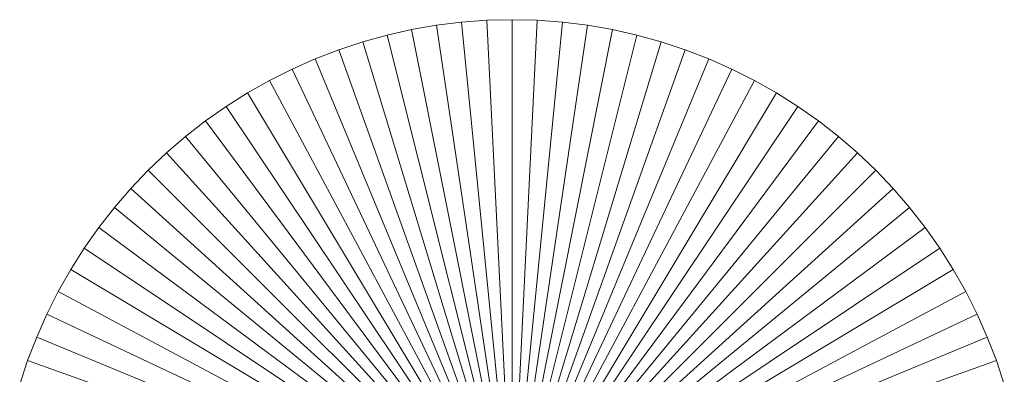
# Model space of a CAD drawing. Header units: millimetres. Extents: x -761 to -349, y 37 to 453.
# Tile 9 of 18: x -760.46 to -736.54, y 248.88 to 257.5. Entities that reach past the tile are written whole.
import ezdxf

# ---------------------------------------------------------------- set-up
doc = ezdxf.new("R2010")
doc.units = ezdxf.units.MM
doc.header["$LTSCALE"] = 20
doc.layers.add('LUCIDO_1', color=1, linetype='Continuous', lineweight=20, true_color=0xff0000)
doc.layers.add('Quote', color=7, linetype='Continuous', lineweight=9)

# ---------------------------------------------------------------- blocks, each defined once
blk = doc.blocks.new('Group')
at = {"layer": 'LUCIDO_1', "color": 5, "linetype": 'Continuous', "lineweight": 9, "transparency": 33554687}
for points in [[(-750.334, 257.364, -10109.271), (-749.725, 257.439, -10109.271), (-748.5, 245, -10109.271)], [(-750.334, 257.364, -10106.271), (-749.725, 257.439, -10106.271), (-749.725, 257.439, -10109.271), (-750.334, 257.364, -10109.271)], [(-748.5, 245, -10106.271), (-749.725, 257.439, -10106.271), (-750.334, 257.364, -10106.271)], [(-749.725, 257.439, -10109.271), (-749.113, 257.485, -10109.271), (-748.5, 245, -10109.271)], [(-749.725, 257.439, -10106.271), (-749.113, 257.485, -10106.271), (-749.113, 257.485, -10109.271), (-749.725, 257.439, -10109.271)], [(-748.5, 245, -10106.271), (-749.113, 257.485, -10106.271), (-749.725, 257.439, -10106.271)], [(-749.113, 257.485, -10109.271), (-748.5, 257.5, -10109.271), (-748.5, 245, -10109.271)], [(-749.113, 257.485, -10106.271), (-748.5, 257.5, -10106.271), (-748.5, 257.5, -10109.271), (-749.113, 257.485, -10109.271)], [(-748.5, 245, -10106.271), (-748.5, 257.5, -10106.271), (-749.113, 257.485, -10106.271)], [(-748.5, 257.5, -10109.271), (-747.887, 257.485, -10109.271), (-748.5, 245, -10109.271)], [(-748.5, 257.5, -10106.271), (-747.887, 257.485, -10106.271), (-747.887, 257.485, -10109.271), (-748.5, 257.5, -10109.271)], [(-748.5, 245, -10106.271), (-747.887, 257.485, -10106.271), (-748.5, 257.5, -10106.271)], [(-747.887, 257.485, -10109.271), (-747.275, 257.439, -10109.271), (-748.5, 245, -10109.271)], [(-748.5, 245, -10106.271), (-747.275, 257.439, -10106.271), (-747.887, 257.485, -10106.271)], [(-747.275, 257.439, -10109.271), (-746.666, 257.364, -10109.271), (-748.5, 245, -10109.271)], [(-748.5, 245, -10106.271), (-746.666, 257.364, -10106.271), (-747.275, 257.439, -10106.271)], [(-747.887, 257.485, -10106.271), (-747.275, 257.439, -10106.271), (-747.275, 257.439, -10109.271), (-747.887, 257.485, -10109.271)], [(-747.275, 257.439, -10106.271), (-746.666, 257.364, -10106.271), (-746.666, 257.364, -10109.271), (-747.275, 257.439, -10109.271)], [(-751.537, 257.125, -10109.271), (-750.939, 257.259, -10109.271), (-748.5, 245, -10109.271)], [(-751.537, 257.125, -10106.271), (-750.939, 257.259, -10106.271), (-750.939, 257.259, -10109.271), (-751.537, 257.125, -10109.271)], [(-748.5, 245, -10106.271), (-750.939, 257.259, -10106.271), (-751.537, 257.125, -10106.271)], [(-750.939, 257.259, -10109.271), (-750.334, 257.364, -10109.271), (-748.5, 245, -10109.271)], [(-750.939, 257.259, -10106.271), (-750.334, 257.364, -10106.271), (-750.334, 257.364, -10109.271), (-750.939, 257.259, -10109.271)], [(-748.5, 245, -10106.271), (-750.334, 257.364, -10106.271), (-750.939, 257.259, -10106.271)], [(-746.666, 257.364, -10109.271), (-746.061, 257.259, -10109.271), (-748.5, 245, -10109.271)], [(-748.5, 245, -10106.271), (-746.061, 257.259, -10106.271), (-746.666, 257.364, -10106.271)], [(-746.061, 257.259, -10109.271), (-745.463, 257.125, -10109.271), (-748.5, 245, -10109.271)], [(-748.5, 245, -10106.271), (-745.463, 257.125, -10106.271), (-746.061, 257.259, -10106.271)], [(-746.666, 257.364, -10106.271), (-746.061, 257.259, -10106.271), (-746.061, 257.259, -10109.271), (-746.666, 257.364, -10109.271)], [(-746.061, 257.259, -10106.271), (-745.463, 257.125, -10106.271), (-745.463, 257.125, -10109.271), (-746.061, 257.259, -10109.271)], [(-752.711, 256.769, -10109.271), (-752.128, 256.962, -10109.271), (-748.5, 245, -10109.271)], [(-752.711, 256.769, -10106.271), (-752.128, 256.962, -10106.271), (-752.128, 256.962, -10109.271), (-752.711, 256.769, -10109.271)], [(-748.5, 245, -10106.271), (-752.128, 256.962, -10106.271), (-752.711, 256.769, -10106.271)], [(-752.128, 256.962, -10109.271), (-751.537, 257.125, -10109.271), (-748.5, 245, -10109.271)], [(-752.128, 256.962, -10106.271), (-751.537, 257.125, -10106.271), (-751.537, 257.125, -10109.271), (-752.128, 256.962, -10109.271)], [(-748.5, 245, -10106.271), (-751.537, 257.125, -10106.271), (-752.128, 256.962, -10106.271)], [(-745.463, 257.125, -10109.271), (-744.872, 256.962, -10109.271), (-748.5, 245, -10109.271)], [(-748.5, 245, -10106.271), (-744.872, 256.962, -10106.271), (-745.463, 257.125, -10106.271)], [(-744.872, 256.962, -10109.271), (-744.289, 256.769, -10109.271), (-748.5, 245, -10109.271)], [(-748.5, 245, -10106.271), (-744.289, 256.769, -10106.271), (-744.872, 256.962, -10106.271)], [(-745.463, 257.125, -10106.271), (-744.872, 256.962, -10106.271), (-744.872, 256.962, -10109.271), (-745.463, 257.125, -10109.271)], [(-744.872, 256.962, -10106.271), (-744.289, 256.769, -10106.271), (-744.289, 256.769, -10109.271), (-744.872, 256.962, -10109.271)], [(-753.283, 256.548, -10109.271), (-752.711, 256.769, -10109.271), (-748.5, 245, -10109.271)], [(-753.283, 256.548, -10106.271), (-752.711, 256.769, -10106.271), (-752.711, 256.769, -10109.271), (-753.283, 256.548, -10109.271)], [(-748.5, 245, -10106.271), (-752.711, 256.769, -10106.271), (-753.283, 256.548, -10106.271)], [(-744.289, 256.769, -10109.271), (-743.717, 256.548, -10109.271), (-748.5, 245, -10109.271)], [(-748.5, 245, -10106.271), (-743.717, 256.548, -10106.271), (-744.289, 256.769, -10106.271)], [(-744.289, 256.769, -10106.271), (-743.717, 256.548, -10106.271), (-743.717, 256.548, -10109.271), (-744.289, 256.769, -10109.271)], [(-753.844, 256.299, -10109.271), (-753.283, 256.548, -10109.271), (-748.5, 245, -10109.271)], [(-753.844, 256.299, -10106.271), (-753.283, 256.548, -10106.271), (-753.283, 256.548, -10109.271), (-753.844, 256.299, -10109.271)], [(-748.5, 245, -10106.271), (-753.283, 256.548, -10106.271), (-753.844, 256.299, -10106.271)], [(-743.717, 256.548, -10109.271), (-743.156, 256.299, -10109.271), (-748.5, 245, -10109.271)], [(-748.5, 245, -10106.271), (-743.156, 256.299, -10106.271), (-743.717, 256.548, -10106.271)], [(-743.717, 256.548, -10106.271), (-743.156, 256.299, -10106.271), (-743.156, 256.299, -10109.271), (-743.717, 256.548, -10109.271)], [(-754.392, 256.024, -10109.271), (-753.844, 256.299, -10109.271), (-748.5, 245, -10109.271)], [(-754.392, 256.024, -10106.271), (-753.844, 256.299, -10106.271), (-753.844, 256.299, -10109.271), (-754.392, 256.024, -10109.271)], [(-748.5, 245, -10106.271), (-753.844, 256.299, -10106.271), (-754.392, 256.024, -10106.271)], [(-743.156, 256.299, -10109.271), (-742.608, 256.024, -10109.271), (-748.5, 245, -10109.271)], [(-748.5, 245, -10106.271), (-742.608, 256.024, -10106.271), (-743.156, 256.299, -10106.271)], [(-743.156, 256.299, -10106.271), (-742.608, 256.024, -10106.271), (-742.608, 256.024, -10109.271), (-743.156, 256.299, -10109.271)], [(-754.926, 255.722, -10109.271), (-754.392, 256.024, -10109.271), (-748.5, 245, -10109.271)], [(-754.926, 255.722, -10106.271), (-754.392, 256.024, -10106.271), (-754.392, 256.024, -10109.271), (-754.926, 255.722, -10109.271)], [(-748.5, 245, -10106.271), (-754.392, 256.024, -10106.271), (-754.926, 255.722, -10106.271)], [(-742.608, 256.024, -10109.271), (-742.074, 255.722, -10109.271), (-748.5, 245, -10109.271)], [(-748.5, 245, -10106.271), (-742.074, 255.722, -10106.271), (-742.608, 256.024, -10106.271)], [(-742.608, 256.024, -10106.271), (-742.074, 255.722, -10106.271), (-742.074, 255.722, -10109.271), (-742.608, 256.024, -10109.271)], [(-755.444, 255.393, -10109.271), (-754.926, 255.722, -10109.271), (-748.5, 245, -10109.271)], [(-755.444, 255.393, -10106.271), (-754.926, 255.722, -10106.271), (-754.926, 255.722, -10109.271), (-755.444, 255.393, -10109.271)], [(-748.5, 245, -10106.271), (-754.926, 255.722, -10106.271), (-755.444, 255.393, -10106.271)], [(-742.074, 255.722, -10109.271), (-741.556, 255.393, -10109.271), (-748.5, 245, -10109.271)], [(-748.5, 245, -10106.271), (-741.556, 255.393, -10106.271), (-742.074, 255.722, -10106.271)], [(-742.074, 255.722, -10106.271), (-741.556, 255.393, -10106.271), (-741.556, 255.393, -10109.271), (-742.074, 255.722, -10109.271)], [(-755.946, 255.04, -10109.271), (-755.444, 255.393, -10109.271), (-748.5, 245, -10109.271)], [(-755.946, 255.04, -10106.271), (-755.444, 255.393, -10106.271), (-755.444, 255.393, -10109.271), (-755.946, 255.04, -10109.271)], [(-748.5, 245, -10106.271), (-755.444, 255.393, -10106.271), (-755.946, 255.04, -10106.271)], [(-741.556, 255.393, -10109.271), (-741.054, 255.04, -10109.271), (-748.5, 245, -10109.271)], [(-748.5, 245, -10106.271), (-741.054, 255.04, -10106.271), (-741.556, 255.393, -10106.271)], [(-741.556, 255.393, -10106.271), (-741.054, 255.04, -10106.271), (-741.054, 255.04, -10109.271), (-741.556, 255.393, -10109.271)], [(-756.43, 254.662, -10109.271), (-755.946, 255.04, -10109.271), (-748.5, 245, -10109.271)], [(-756.43, 254.662, -10106.271), (-755.946, 255.04, -10106.271), (-755.946, 255.04, -10109.271), (-756.43, 254.662, -10109.271)], [(-748.5, 245, -10106.271), (-755.946, 255.04, -10106.271), (-756.43, 254.662, -10106.271)], [(-741.054, 255.04, -10109.271), (-740.57, 254.662, -10109.271), (-748.5, 245, -10109.271)], [(-748.5, 245, -10106.271), (-740.57, 254.662, -10106.271), (-741.054, 255.04, -10106.271)], [(-741.054, 255.04, -10106.271), (-740.57, 254.662, -10106.271), (-740.57, 254.662, -10109.271), (-741.054, 255.04, -10109.271)], [(-756.894, 254.262, -10109.271), (-756.43, 254.662, -10109.271), (-748.5, 245, -10109.271)], [(-756.894, 254.262, -10106.271), (-756.43, 254.662, -10106.271), (-756.43, 254.662, -10109.271), (-756.894, 254.262, -10109.271)], [(-748.5, 245, -10106.271), (-756.43, 254.662, -10106.271), (-756.894, 254.262, -10106.271)], [(-740.57, 254.662, -10109.271), (-740.106, 254.262, -10109.271), (-748.5, 245, -10109.271)], [(-748.5, 245, -10106.271), (-740.106, 254.262, -10106.271), (-740.57, 254.662, -10106.271)], [(-740.57, 254.662, -10106.271), (-740.106, 254.262, -10106.271), (-740.106, 254.262, -10109.271), (-740.57, 254.662, -10109.271)], [(-757.339, 253.839, -10109.271), (-756.894, 254.262, -10109.271), (-748.5, 245, -10109.271)], [(-757.339, 253.839, -10106.271), (-756.894, 254.262, -10106.271), (-756.894, 254.262, -10109.271), (-757.339, 253.839, -10109.271)], [(-748.5, 245, -10106.271), (-756.894, 254.262, -10106.271), (-757.339, 253.839, -10106.271)], [(-740.106, 254.262, -10109.271), (-739.661, 253.839, -10109.271), (-748.5, 245, -10109.271)], [(-748.5, 245, -10106.271), (-739.661, 253.839, -10106.271), (-740.106, 254.262, -10106.271)], [(-740.106, 254.262, -10106.271), (-739.661, 253.839, -10106.271), (-739.661, 253.839, -10109.271), (-740.106, 254.262, -10109.271)], [(-757.762, 253.394, -10109.271), (-757.339, 253.839, -10109.271), (-748.5, 245, -10109.271)], [(-757.762, 253.394, -10106.271), (-757.339, 253.839, -10106.271), (-757.339, 253.839, -10109.271), (-757.762, 253.394, -10109.271)], [(-748.5, 245, -10106.271), (-757.339, 253.839, -10106.271), (-757.762, 253.394, -10106.271)], [(-739.661, 253.839, -10109.271), (-739.238, 253.394, -10109.271), (-748.5, 245, -10109.271)], [(-748.5, 245, -10106.271), (-739.238, 253.394, -10106.271), (-739.661, 253.839, -10106.271)], [(-739.661, 253.839, -10106.271), (-739.238, 253.394, -10106.271), (-739.238, 253.394, -10109.271), (-739.661, 253.839, -10109.271)], [(-758.162, 252.93, -10109.271), (-757.762, 253.394, -10109.271), (-748.5, 245, -10109.271)], [(-758.162, 252.93, -10106.271), (-757.762, 253.394, -10106.271), (-757.762, 253.394, -10109.271), (-758.162, 252.93, -10109.271)], [(-748.5, 245, -10106.271), (-757.762, 253.394, -10106.271), (-758.162, 252.93, -10106.271)], [(-739.238, 253.394, -10109.271), (-738.838, 252.93, -10109.271), (-748.5, 245, -10109.271)], [(-748.5, 245, -10106.271), (-738.838, 252.93, -10106.271), (-739.238, 253.394, -10106.271)], [(-739.238, 253.394, -10106.271), (-738.838, 252.93, -10106.271), (-738.838, 252.93, -10109.271), (-739.238, 253.394, -10109.271)], [(-758.54, 252.446, -10109.271), (-758.162, 252.93, -10109.271), (-748.5, 245, -10109.271)], [(-758.54, 252.446, -10106.271), (-758.162, 252.93, -10106.271), (-758.162, 252.93, -10109.271), (-758.54, 252.446, -10109.271)], [(-748.5, 245, -10106.271), (-758.162, 252.93, -10106.271), (-758.54, 252.446, -10106.271)], [(-738.838, 252.93, -10109.271), (-738.46, 252.446, -10109.271), (-748.5, 245, -10109.271)], [(-748.5, 245, -10106.271), (-738.46, 252.446, -10106.271), (-738.838, 252.93, -10106.271)], [(-738.838, 252.93, -10106.271), (-738.46, 252.446, -10106.271), (-738.46, 252.446, -10109.271), (-738.838, 252.93, -10109.271)], [(-758.893, 251.944, -10109.271), (-758.54, 252.446, -10109.271), (-748.5, 245, -10109.271)], [(-758.893, 251.944, -10106.271), (-758.54, 252.446, -10106.271), (-758.54, 252.446, -10109.271), (-758.893, 251.944, -10109.271)], [(-748.5, 245, -10106.271), (-758.54, 252.446, -10106.271), (-758.893, 251.944, -10106.271)], [(-738.46, 252.446, -10109.271), (-738.107, 251.944, -10109.271), (-748.5, 245, -10109.271)], [(-748.5, 245, -10106.271), (-738.107, 251.944, -10106.271), (-738.46, 252.446, -10106.271)], [(-738.46, 252.446, -10106.271), (-738.107, 251.944, -10106.271), (-738.107, 251.944, -10109.271), (-738.46, 252.446, -10109.271)], [(-759.222, 251.426, -10109.271), (-758.893, 251.944, -10109.271), (-748.5, 245, -10109.271)], [(-759.222, 251.426, -10106.271), (-758.893, 251.944, -10106.271), (-758.893, 251.944, -10109.271), (-759.222, 251.426, -10109.271)], [(-748.5, 245, -10106.271), (-758.893, 251.944, -10106.271), (-759.222, 251.426, -10106.271)], [(-738.107, 251.944, -10109.271), (-737.778, 251.426, -10109.271), (-748.5, 245, -10109.271)], [(-748.5, 245, -10106.271), (-737.778, 251.426, -10106.271), (-738.107, 251.944, -10106.271)], [(-738.107, 251.944, -10106.271), (-737.778, 251.426, -10106.271), (-737.778, 251.426, -10109.271), (-738.107, 251.944, -10109.271)], [(-759.524, 250.892, -10109.271), (-759.222, 251.426, -10109.271), (-748.5, 245, -10109.271)], [(-759.524, 250.892, -10106.271), (-759.222, 251.426, -10106.271), (-759.222, 251.426, -10109.271), (-759.524, 250.892, -10109.271)], [(-748.5, 245, -10106.271), (-759.222, 251.426, -10106.271), (-759.524, 250.892, -10106.271)], [(-737.778, 251.426, -10109.271), (-737.476, 250.892, -10109.271), (-748.5, 245, -10109.271)], [(-748.5, 245, -10106.271), (-737.476, 250.892, -10106.271), (-737.778, 251.426, -10106.271)], [(-737.778, 251.426, -10106.271), (-737.476, 250.892, -10106.271), (-737.476, 250.892, -10109.271), (-737.778, 251.426, -10109.271)], [(-759.799, 250.344, -10109.271), (-759.524, 250.892, -10109.271), (-748.5, 245, -10109.271)], [(-759.799, 250.344, -10106.271), (-759.524, 250.892, -10106.271), (-759.524, 250.892, -10109.271), (-759.799, 250.344, -10109.271)], [(-748.5, 245, -10106.271), (-759.524, 250.892, -10106.271), (-759.799, 250.344, -10106.271)], [(-737.476, 250.892, -10109.271), (-737.201, 250.344, -10109.271), (-748.5, 245, -10109.271)], [(-748.5, 245, -10106.271), (-737.201, 250.344, -10106.271), (-737.476, 250.892, -10106.271)], [(-737.476, 250.892, -10106.271), (-737.201, 250.344, -10106.271), (-737.201, 250.344, -10109.271), (-737.476, 250.892, -10109.271)], [(-760.048, 249.783, -10109.271), (-759.799, 250.344, -10109.271), (-748.5, 245, -10109.271)], [(-760.048, 249.783, -10106.271), (-759.799, 250.344, -10106.271), (-759.799, 250.344, -10109.271), (-760.048, 249.783, -10109.271)], [(-748.5, 245, -10106.271), (-759.799, 250.344, -10106.271), (-760.048, 249.783, -10106.271)], [(-737.201, 250.344, -10109.271), (-736.952, 249.783, -10109.271), (-748.5, 245, -10109.271)], [(-748.5, 245, -10106.271), (-736.952, 249.783, -10106.271), (-737.201, 250.344, -10106.271)], [(-737.201, 250.344, -10106.271), (-736.952, 249.783, -10106.271), (-736.952, 249.783, -10109.271), (-737.201, 250.344, -10109.271)], [(-760.269, 249.211, -10109.271), (-760.048, 249.783, -10109.271), (-748.5, 245, -10109.271)], [(-760.269, 249.211, -10106.271), (-760.048, 249.783, -10106.271), (-760.048, 249.783, -10109.271), (-760.269, 249.211, -10109.271)], [(-748.5, 245, -10106.271), (-760.048, 249.783, -10106.271), (-760.269, 249.211, -10106.271)], [(-736.952, 249.783, -10109.271), (-736.731, 249.211, -10109.271), (-748.5, 245, -10109.271)], [(-748.5, 245, -10106.271), (-736.731, 249.211, -10106.271), (-736.952, 249.783, -10106.271)], [(-736.952, 249.783, -10106.271), (-736.731, 249.211, -10106.271), (-736.731, 249.211, -10109.271), (-736.952, 249.783, -10109.271)], [(-760.462, 248.628, -10109.271), (-760.269, 249.211, -10109.271), (-748.5, 245, -10109.271)], [(-760.462, 248.628, -10106.271), (-760.269, 249.211, -10106.271), (-760.269, 249.211, -10109.271), (-760.462, 248.628, -10109.271)], [(-748.5, 245, -10106.271), (-760.269, 249.211, -10106.271), (-760.462, 248.628, -10106.271)], [(-736.731, 249.211, -10109.271), (-736.538, 248.628, -10109.271), (-748.5, 245, -10109.271)], [(-748.5, 245, -10106.271), (-736.538, 248.628, -10106.271), (-736.731, 249.211, -10106.271)], [(-736.731, 249.211, -10106.271), (-736.538, 248.628, -10106.271), (-736.538, 248.628, -10109.271), (-736.731, 249.211, -10109.271)]]:
    blk.add_3dface(points, dxfattribs=at)
blk = doc.blocks.new('Group-2')
at = {"layer": 'LUCIDO_1', "color": 5, "transparency": 33554687}
blk.add_blockref('Group', (0, 0), dxfattribs=at)

msp = doc.modelspace()

# ---------------------------------------------------------------- block references
at = {"layer": 'Quote', "color": 7, "transparency": 33554687}
msp.add_blockref('Group-2', (0, 0), dxfattribs=at)

doc.saveas('drawing.dxf')
